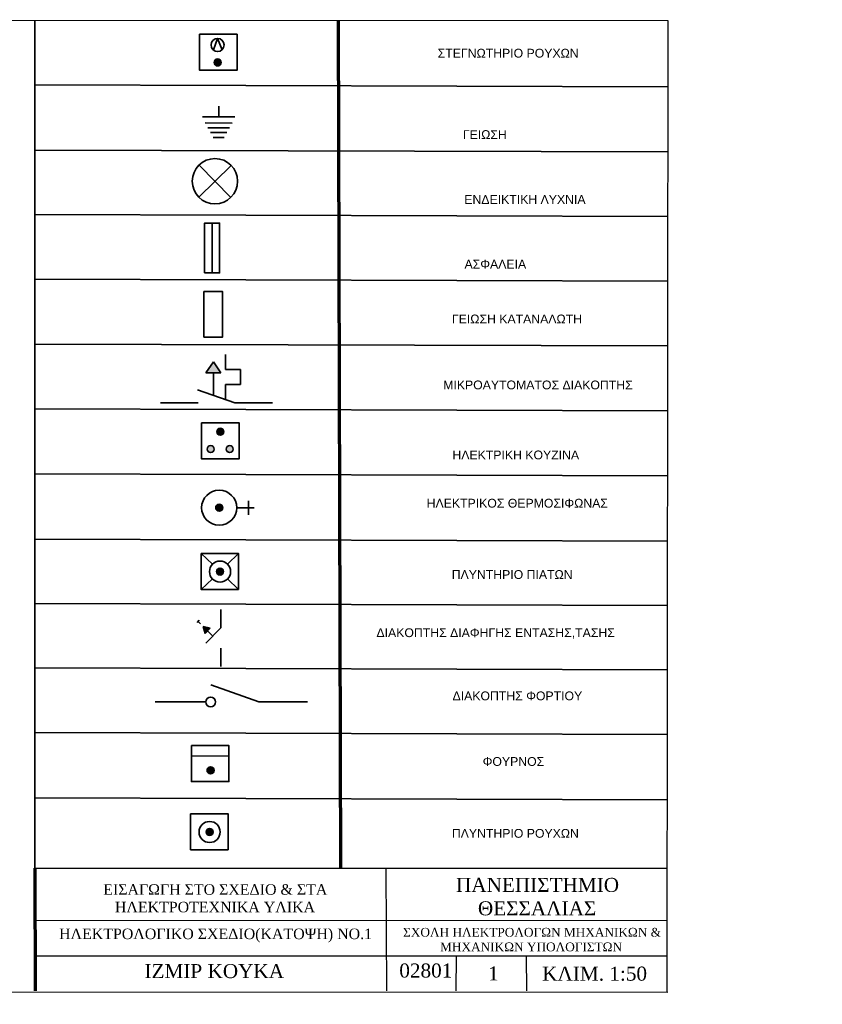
# Model space of a CAD drawing. Header units: millimetres. Extents: x 20 to 454, y 7 to 287.
# Tile 2 of 2: x 225 to 454, y 7 to 287. Entities that reach past the tile are written whole.
import ezdxf

# ---------------------------------------------------------------- set-up
doc = ezdxf.new("R2010")
doc.units = ezdxf.units.MM
doc.layers.add('fotistika kuzinas', color=250, linetype='Continuous', lineweight=35)
doc.layers.add('paroxh', color=7, linetype='Continuous')
doc.styles.get("Standard").update_dxf_attribs({"font": 'arial.ttf'})

msp = doc.modelspace()

# ---------------------------------------------------------------- hatches: boundary and pattern name
at = {"layer": 'fotistika kuzinas', "linetype": 'Continuous', "lineweight": 35, "true_color": 0x000000}
h = msp.add_hatch(dxfattribs=at)
h.set_pattern_fill('ANGLE', color=18)
h.set_pattern_definition([(0, (30.014, 10.761), (0, 6.985), [5.08, -1.905]), (90, (30.014, 10.761), (-6.985, 4e-16), [5.08, -1.905])])
h.paths.add_polyline_path([(245.51, 254.87, 0.414214), (245.01, 254.37, 0.414214), (245.51, 253.87)])
h.paths.add_polyline_path([(245.51, 254.87), (245.51, 254.37), (246.01, 254.37, 0.414214)])
h.paths.add_polyline_path([(246.01, 254.37), (245.51, 254.37), (245.51, 253.87, 0.414214)])
h = msp.add_hatch(dxfattribs=at)
h.set_pattern_fill('ANGLE', color=18)
h.set_pattern_definition([(0, (0, 0), (0, 6.985), [5.08, -1.905]), (90, (0, 0), (-6.985, 4e-16), [5.08, -1.905])])
h.paths.add_polyline_path([(245.01, 254.37), (246.01, 254.37, 1)])
h.paths.add_polyline_path([(245.51, 254.37), (245.01, 254.37, 0.414214), (245.51, 253.87)])
h.paths.add_polyline_path([(246.01, 254.37), (245.51, 254.37), (245.51, 253.87, 0.414214)])
h = msp.add_hatch(dxfattribs=at)
h.set_pattern_fill('ANGLE', color=18)
h.set_pattern_definition([(0, (63.7745, 2.689), (0, 6.985), [5.08, -1.905]), (90, (63.7745, 2.689), (-6.985, 4e-16), [5.08, -1.905])])
h.paths.add_polyline_path([(279.27, 246.8, 0.414214), (278.77, 246.3, 0.414214), (279.27, 245.8)])
h.paths.add_polyline_path([(279.27, 246.8), (279.27, 246.3), (279.77, 246.3, 0.414214)])
h.paths.add_polyline_path([(279.77, 246.3), (279.27, 246.3), (279.27, 245.8, 0.414214)])
h = msp.add_hatch(dxfattribs=at)
h.set_pattern_fill('ANGLE', color=18)
h.set_pattern_definition([(0, (63.7745, -8.844), (0, 6.985), [5.08, -1.905]), (90, (63.7745, -8.844), (-6.985, 4e-16), [5.08, -1.905])])
h.paths.add_polyline_path([(279.27, 235.26, 0.414214), (278.77, 234.76, 0.414214), (279.27, 234.26)])
h.paths.add_polyline_path([(279.27, 235.26), (279.27, 234.76), (279.77, 234.76, 0.414214)])
h.paths.add_polyline_path([(279.77, 234.76), (279.27, 234.76), (279.27, 234.26, 0.414214)])
h = msp.add_hatch(dxfattribs=at)
h.set_pattern_fill('ANGLE', color=18)
h.set_pattern_definition([(0, (63.7745, -20.9464), (0, 6.985), [5.08, -1.905]), (90, (63.7745, -20.9464), (-6.985, 4e-16), [5.08, -1.905])])
h.paths.add_polyline_path([(279.27, 223.16, 0.414214), (278.77, 222.66, 0.414214), (279.27, 222.16)])
h.paths.add_polyline_path([(279.27, 223.16), (279.27, 222.66), (279.77, 222.66, 0.414214)])
h.paths.add_polyline_path([(279.77, 222.66), (279.27, 222.66), (279.27, 222.16, 0.414214)])
h = msp.add_hatch(dxfattribs=at)
h.set_pattern_fill('ANGLE', color=18)
h.set_pattern_definition([(0, (22.4925, -39.87), (0, 6.985), [5.08, -1.905]), (90, (22.4925, -39.87), (-6.985, 4e-16), [5.08, -1.905])])
h.paths.add_polyline_path([(237.99, 204.24, 0.414214), (237.49, 203.74, 0.414214), (237.99, 203.24)])
h.paths.add_polyline_path([(237.99, 204.24), (237.99, 203.74), (238.49, 203.74, 0.414214)])
h.paths.add_polyline_path([(238.49, 203.74), (237.99, 203.74), (237.99, 203.24, 0.414214)])
h = msp.add_hatch(dxfattribs=at)
h.set_pattern_fill('ANGLE', color=18)
h.set_pattern_definition([(0, (35.024, -39.87), (0, 6.985), [5.08, -1.905]), (90, (35.024, -39.87), (-6.985, 4e-16), [5.08, -1.905])])
h.paths.add_polyline_path([(250.52, 204.24, 0.414214), (250.02, 203.74, 0.414214), (250.52, 203.24)])
h.paths.add_polyline_path([(250.52, 204.24), (250.52, 203.74), (251.02, 203.74, 0.414214)])
h.paths.add_polyline_path([(251.02, 203.74), (250.52, 203.74), (250.52, 203.24, 0.414214)])
h = msp.add_hatch(dxfattribs=at)
h.set_pattern_fill('ANGLE', color=18)
h.set_pattern_definition([(0, (54.103, -39.87), (0, 6.985), [5.08, -1.905]), (90, (54.103, -39.87), (-6.985, 4e-16), [5.08, -1.905])])
h.paths.add_polyline_path([(269.6, 204.24, 0.414214), (269.1, 203.74, 0.414214), (269.6, 203.24)])
h.paths.add_polyline_path([(269.6, 204.24), (269.6, 203.74), (270.1, 203.74, 0.414214)])
h.paths.add_polyline_path([(270.1, 203.74), (269.6, 203.74), (269.6, 203.24, 0.414214)])
at = {"layer": 'paroxh', "linetype": 'Continuous', "lineweight": 35, "true_color": 0x000000}
h = msp.add_hatch(color=18, dxfattribs=at)
h.dxf.hatch_style = 1
h.paths.add_polyline_path([(280.75, 275.01, 1), (282.75, 275.01, 1)])
h = msp.add_hatch(color=18, dxfattribs=at)
h.dxf.hatch_style = 1
h.paths.add_polyline_path([(280.54, 189.73), (278.41, 186.56), (282.7, 186.56)])
h = msp.add_hatch(color=18, dxfattribs=at)
h.dxf.hatch_style = 1
h.paths.add_polyline_path([(281.51, 169.78, 1), (283.51, 169.78, 1)])
h = msp.add_hatch(color=18, dxfattribs=at)
h.dxf.hatch_style = 1
h.paths.add_polyline_path([(280.78, 164.83, 1), (278.78, 164.83, 1)])
h.paths.add_polyline_path([(286.2, 164.83, 1), (284.2, 164.83, 1)])
h = msp.add_hatch(color=18, dxfattribs=at)
h.dxf.hatch_style = 1
h.paths.add_polyline_path([(283.2, 148.11, 1), (281.2, 148.11, 1)])
h = msp.add_hatch(color=18, dxfattribs=at)
h.dxf.hatch_style = 1
h.paths.add_polyline_path([(281.44, 129.92, 1), (283.44, 129.92, 1)])
h = msp.add_hatch(color=18, dxfattribs=at)
h.dxf.hatch_style = 1
h.paths.add_polyline_path([(279.64, 113.75), (277.61, 114.28), (278.17, 112.29)])
h = msp.add_hatch(color=18, dxfattribs=at)
h.dxf.hatch_style = 1
h.paths.add_polyline_path([(278.73, 73.28, 1), (280.73, 73.28, 1)])
h = msp.add_hatch(color=18, dxfattribs=at)
h.dxf.hatch_style = 1
h.paths.add_polyline_path([(278.47, 55.71, 1), (280.47, 55.71, 1)])

# ---------------------------------------------------------------- linework, layer by layer
for p, q in [((19.6, 287.2), (410, 287)), ((410, 287), (409.71, 10)), ((229.7, 45.44), (409.7, 45.44)), ((329.7, 45.44), (329.89, 10.44)), ((229.7, 30.44), (409.7, 30.55)), ((229.7, 20.44), (409.7, 20.43)), ((349.7, 20.44), (349.62, 10.44)), ((369.7, 20.44), (369.75, 10.44)), ((410, 10), (20, 10.2))]:
    msp.add_line(p, q)
at = {"lineweight": 70}
msp.add_line((229.7, 45.44), (229.74, 10.44), dxfattribs=at)
at = {"layer": 'paroxh', "linetype": 'Continuous', "lineweight": 35}
for p, q in [((229.7, 45.44), (229.7, 287.09)), ((229.7, 268.65), (410, 268.1)), ((229.7, 250.06), (410, 249.51)), ((229.7, 231.67), (410, 231.12)), ((229.7, 213.21), (410, 212.66)), ((229.7, 194.76), (410, 194.21)), ((229.7, 176.31), (410, 175.76)), ((229.7, 157.75), (410, 157.2)), ((229.7, 139.15), (410, 138.6)), ((229.7, 120.8), (410, 120.26)), ((229.7, 102.49), (410, 101.94)), ((229.7, 84.08), (410, 83.53)), ((229.7, 65.43), (410, 64.88))]:
    msp.add_line(p, q, dxfattribs=at)
at = {"layer": 'paroxh', "linetype": 'Continuous', "lineweight": 70}
msp.add_line((316.07, 287.09), (316.81, 45.44), dxfattribs=at)
at = {"layer": 'paroxh', "color": 18, "linetype": 'Continuous', "lineweight": 35, "true_color": 0x000000}
for p, q in [((281.75, 281.87), (280.55, 278.61)), ((281.75, 281.87), (283.01, 278.61)), ((282.09, 262.6), (282.07, 259.52)), ((277.46, 259.52), (286.68, 259.52)), ((278.23, 257.8), (285.92, 257.76)), ((279, 256.42), (285.15, 256.38)), ((279.77, 255.05), (284.38, 255.05)), ((280.53, 253.65), (283.61, 253.65)), ((276.37, 236.65), (285.6, 245.68)), ((285.52, 236.57), (276.45, 245.76)), ((280.19, 229.22), (280.19, 215.06)), ((283.97, 187.5), (283.97, 191.79)), ((278.41, 186.56), (280.54, 189.73)), ((280.54, 189.73), (282.7, 186.56)), ((278.41, 186.56), (282.7, 186.56)), ((280.59, 180.12), (280.56, 186.56)), ((288.26, 187.5), (283.97, 187.5)), ((288.26, 183.21), (288.26, 187.5)), ((284, 178.92), (283.97, 183.21)), ((283.97, 183.21), (288.26, 183.21)), ((276, 181.74), (286.69, 177.97)), ((265.46, 177.97), (276.19, 178.04)), ((286.69, 177.97), (297.41, 178.04)), ((290.55, 146.09), (290.54, 150.09)), ((287.2, 148.11), (292.2, 148.07)), ((277.02, 135.12), (280.27, 132)), ((287.7, 135.12), (284.57, 132.03)), ((277.02, 124.84), (280.25, 127.87)), ((284.6, 127.84), (287.7, 124.84)), ((282.7, 119.1), (282.7, 113.93)), ((275.89, 115.45), (276.48, 116.03)), ((276.91, 115), (276.19, 115.74)), ((278.17, 112.29), (277.61, 114.28)), ((277.61, 114.28), (279.64, 113.75)), ((278.17, 112.29), (279.64, 113.75)), ((282.7, 113.93), (278.35, 109.5)), ((280.37, 111.55), (278.9, 113.02)), ((282.7, 108.07), (282.7, 102.9)), ((293.52, 92.77), (279.79, 97.65)), ((263.99, 92.77), (278.4, 92.77)), ((293.52, 92.77), (293.52, 92.77)), ((293.52, 92.77), (307.38, 92.77)), ((274.31, 77.41), (284.99, 77.36))]:
    msp.add_line(p, q, dxfattribs=at)
for points in [[(276.61, 283.06), (287.29, 283.06), (287.29, 272.78), (276.61, 272.78)], [(278.06, 215.06), (282.29, 215.06), (282.29, 229.22), (278.06, 229.22)], [(277.87, 209.71), (283.15, 209.71), (283.15, 196.77), (277.87, 196.77)], [(277.17, 172.32), (287.85, 172.32), (287.85, 162.03), (277.17, 162.03)], [(277.02, 135.12), (287.7, 135.12), (287.7, 124.84), (277.02, 124.84)], [(274.31, 80.35), (284.99, 80.35), (284.99, 70.07), (274.31, 70.07)], [(274.05, 60.91), (284.73, 60.91), (284.73, 50.63), (274.05, 50.63)]]:
    msp.add_lwpolyline(points, close=True, dxfattribs=at)
for centre, radius in [((281.75, 279.99), 1.87), ((281.75, 275.01), 1), ((280.99, 241.17), 6.46), ((282.51, 169.78), 1), ((279.78, 164.83), 1), ((285.2, 164.83), 1), ((282.2, 148.11), 5), ((282.2, 148.11), 1), ((282.44, 129.92), 3), ((282.44, 129.92), 1), ((279.79, 92.77), 1.39), ((279.73, 73.28), 1), ((279.47, 55.71), 3), ((279.47, 55.71), 1)]:
    msp.add_circle(centre, radius, dxfattribs=at)

# ---------------------------------------------------------------- texts
at = {"attachment_point": 1}
for s, width, heights, insert, char_height in [('\\pi17.0442,t201.0442;{\\fTimes New Roman|b0|i0|c161|p18;ΠΑΝΕΠΙΣΤΗΜΙΟ \\P\\pi23.29511,t207.29511;ΘΕΣΣΑΛΙΑΣ}', 79.1843, [13.65], (332.63, 42.63), 4), ('\\pi14.78774;{\\fTimes New Roman|b0|i0|c161|p18;ΕΙΣΑΓΩΓΗ ΣΤΟ ΣΧΕΔΙΟ & ΣΤΑ\\P\\pi18.11001;ΗΛΕΚΤΡΟΤΕΧΝΙΚΑ ΥΛΙΚΑ}', 91.8531, [14.79], (234.37, 40.82), 3), ('\\pi2.36753;{\\fTimes New Roman|b0|i0|c161|p18;ΗΛΕΚΤΡΟΛΟΓΙΚΟ ΣΧΕΔΙΟ(ΚΑΤΟΨΗ) ΝΟ.1}', 91.309, [0], (234.2, 28.18), 3), ('\\pi2.53899;{\\fTimes New Roman|b0|i0|c161|p18;ΣΧΟΛΗ ΗΛΕΚΤΡΟΛΟΓΩΝ ΜΗΧΑΝΙΚΩΝ &\\P\\pi13.08423;ΜΗΧΑΝΙΚΩΝ ΥΠΟΛΟΓΙΣΤΩΝ}', 76.7434, [0], (332.07, 28.38), 2.5), ('\\pi28.09429;{\\fTimes New Roman|b0|i0|c161|p18;ΙΖΜΙΡ ΚΟΥΚΑ}', 94.8562, [0], (232.82, 18.07), 4), ('\\pi2.97843;{\\fTimes New Roman|b0|i0|c0|p18;02801}', 19.7882, [0], (330.55, 18.23), 4), ('\\pi4.21451;{\\fTimes New Roman|b0|i0|c161|p18;ΚΛΙΜ. 1\\fTimes New Roman|b0|i0|c0|p18;:50}', 37.3403, [0], (370.01, 17.34), 4), ('\\pi9.25605;{\\fTimes New Roman|b0|i0|c0|p18;1}', 20.0521, [0], (349.56, 17.39), 4)]:
    msp.add_mtext_dynamic_manual_height_columns(s, width=width, gutter_width=12.5, heights=heights, dxfattribs=dict(at, insert=insert, char_height=char_height))
at = {"layer": 'paroxh', "linetype": 'Continuous', "lineweight": 70, "char_height": 2.5, "attachment_point": 1}
for s, width, insert in [('ΣΤΕΓΝΩΤΗΡΙΟ ΡΟΥΧΩΝ', 74.8253, (344.47, 278.91)), ('ΦΟΥΡΝΟΣ', 54.1313, (357.27, 77.05)), ('ΠΛΥΝΤΗΡΙΟ ΡΟΥΧΩΝ', 69.0921, (348.5, 56.57))]:
    msp.add_mtext_dynamic_manual_height_columns(s, width=width, gutter_width=12.5, heights=[0], dxfattribs=dict(at, insert=insert))
at = {"layer": 'paroxh', "linetype": 'Continuous', "lineweight": 35, "char_height": 2.5, "attachment_point": 1}
for s, width, insert in [('ΓΕΙΩΣΗ', 58.3134, (351.64, 255.71)), ('ΕΝΔΕΙΚΤΙΚΗ ΛΥΧΝΙΑ', 38.0157, (352.05, 237.22)), ('ΑΣΦΑΛΕΙΑ', 34.1227, (352.11, 218.79))]:
    msp.add_mtext_dynamic_manual_height_columns(s, width=width, gutter_width=12.5, heights=[0], dxfattribs=dict(at, insert=insert))
at = {"layer": 'paroxh', "color": 1, "linetype": 'Continuous', "lineweight": 70, "char_height": 2.5, "attachment_point": 1}
for s, width, insert in [('{\\C256;ΓEIΩΣΗ ΚΑΤΑΝΑΛΩΤΗ}', 38.3756, (348.53, 203.16)), ('{\\C256;ΜΙΚΡΟΑΥΤΟΜΑΤΟΣ ΔΙΑΚΟΠΤΗΣ}', 55.3349, (346.04, 184.36)), ('{\\C256;ΗΛΕΚΤΡΙΚΗ ΚΟΥΖΙΝΑ}', 52.8031, (348.67, 164.41)), ('{\\C256;ΗΛΕΚΤΡΙΚΟΣ ΘΕΡΜΟΣΙΦΩΝΑΣ}', 57.9535, (341.32, 150.66)), ('{\\C256;ΠΛΥΝΤΗΡΙΟ ΠΙΑΤΩΝ}', 49.628, (348.46, 130.33)), ('{\\C256;ΔΙΑΚΟΠΤΗΣ ΔΙΑΦΗΓΗΣ ΕΝΤΑΣΗΣ,ΤΑΣΗΣ}', 70.3775, (327.01, 113.75)), ('{\\C256;ΔΙΑΚΟΠΤΗΣ ΦΟΡΤΙΟΥ}', 68.7726, (348.69, 95.75))]:
    msp.add_mtext_dynamic_manual_height_columns(s, width=width, gutter_width=12.5, heights=[0], dxfattribs=dict(at, insert=insert))

doc.saveas('drawing.dxf')
